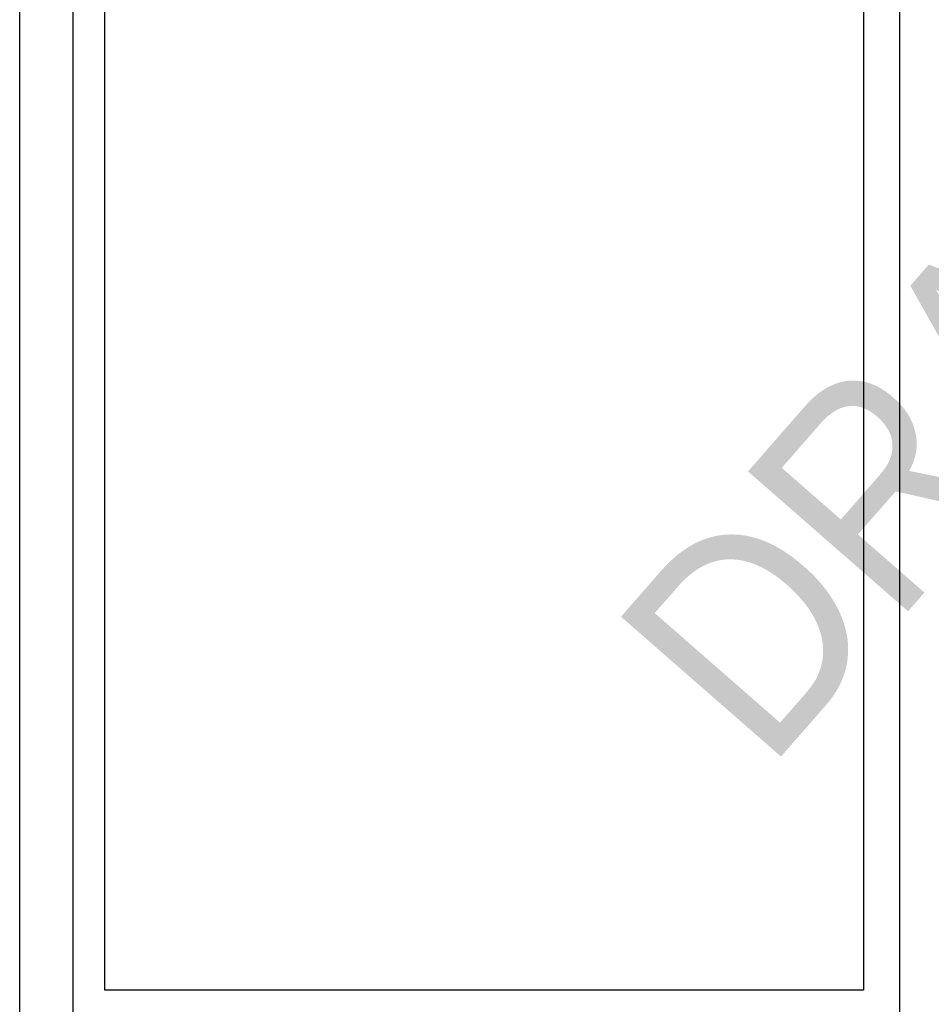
# Model space of a CAD drawing. Header units: millimetres. Extents: x 11478 to 11683, y -28227 to -27935.
# Tile 5 of 7: x 11478 to 11564, y -28176 to -28083. Entities that reach past the tile are written whole.
import ezdxf

# ---------------------------------------------------------------- set-up
doc = ezdxf.new("R2010")
doc.units = ezdxf.units.MM
doc.layers.add('P', color=7, linetype='Continuous')
doc.styles.add('RILI', font='swissko.ttf', dxfattribs={"width": 0.9})
picture_1 = doc.add_image_def('image1.jpg', size_in_pixel=(381, 1235))

msp = doc.modelspace()

# ---------------------------------------------------------------- linework, layer by layer
for p, q in [((11477.751, -28227.371), (11477.751, -27935.371)), ((11482.751, -27940.371), (11482.751, -28227.371))]:
    msp.add_line(p, q)
at = {"color": 8}
msp.add_line((11560.529, -27940.371), (11560.529, -28205.149), dxfattribs=at)

# ---------------------------------------------------------------- texts
at = {"layer": 'P', "color": 252, "style": 'RILI', "width": 0.9}
msp.add_text('DRAFT', height=20, rotation=48.84003, dxfattribs=at).set_placement((11548.034, -28154.284))

# ---------------------------------------------------------------- pictures from other files: only their frames are drawn
at = {"color": 151}
image = msp.add_image(picture_1, insert=(11485.772, -28174.714), size_in_units=(71.378, 231.37), dxfattribs=at)
image.dxf.flags = 7

doc.saveas('drawing.dxf')
